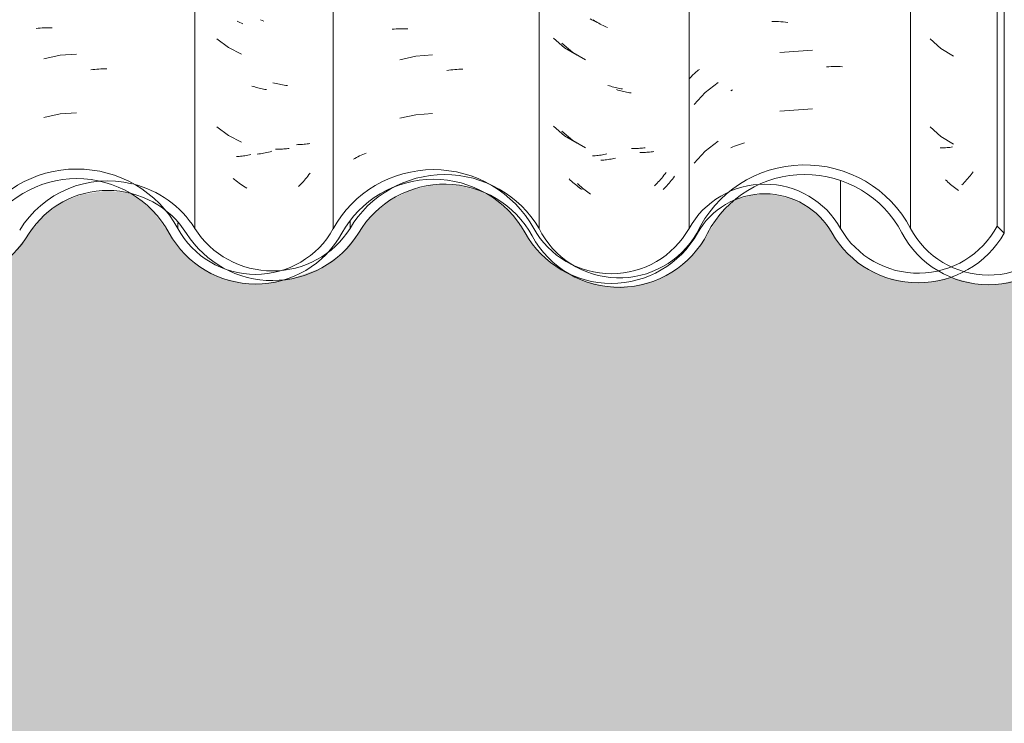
# Model space of a CAD drawing. Header units: metres. Extents: x -27.3 to 21, y -0.3 to 10.3.
# Tile 216 of 255: x 17.689 to 18.195, y 2.62 to 2.982. Entities that reach past the tile are written whole.
import ezdxf

# ---------------------------------------------------------------- set-up
doc = ezdxf.new("R2010")
doc.units = ezdxf.units.M
for name, color, linetype, lineweight in [('A-DETL-GENF', 7, 'Continuous', 5), ('A-GLAZ-CWMG', 7, 'Continuous', 5), ('A-WALL', 7, 'Continuous', 5), ('I-WALL', 7, 'Continuous', 5)]:
    doc.layers.add(name, color=color, linetype=linetype, lineweight=lineweight)

# ---------------------------------------------------------------- blocks, each defined once
blk = doc.blocks.new('FP_325-FACHADA 03')
at = {"layer": 'A-GLAZ-CWMG', "color": 9, "true_color": 0xc0c0c0}
for p, q in [((23.3649, 2.97186), (23.37044, 2.96686)), ((23.37044, 2.96686), (23.37683, 2.96296)), ((23.3649, 2.92665), (23.37044, 2.92165)), ((23.37044, 2.92165), (23.37683, 2.91775)), ((23.3734, 2.89883), (23.37277, 2.89944)), ((23.37404, 2.89823), (23.3734, 2.89883)), ((23.37469, 2.89763), (23.37404, 2.89823)), ((23.37534, 2.89706), (23.37469, 2.89763)), ((23.37601, 2.89649), (23.37534, 2.89706)), ((23.37667, 2.89593), (23.37601, 2.89649)), ((23.37735, 2.89539), (23.37667, 2.89593)), ((23.37803, 2.89486), (23.37735, 2.89539)), ((23.37872, 2.89434), (23.37803, 2.89486)), ((23.37941, 2.89384), (23.37872, 2.89434))]:
    blk.add_line(p, q, dxfattribs=at)
blk = doc.blocks.new('FP_326-FACHADA 03')
at = {"layer": 'A-GLAZ-CWMG', "color": 9, "true_color": 0xc0c0c0}
for p, q in [((23.28347, 2.98074), (23.28463, 2.98075)), ((23.28463, 2.98075), (23.2858, 2.98074)), ((23.2858, 2.98074), (23.28698, 2.9807)), ((23.28698, 2.9807), (23.28816, 2.98064)), ((23.28816, 2.98064), (23.28935, 2.98056)), ((23.28935, 2.98056), (23.29054, 2.98046)), ((23.29054, 2.98046), (23.29174, 2.98033)), ((23.30435, 2.96603), (23.28752, 2.96479)), ((23.31165, 2.95745), (23.31284, 2.95753)), ((23.31284, 2.95753), (23.31402, 2.95759)), ((23.31402, 2.95759), (23.3152, 2.95762)), ((23.3152, 2.95762), (23.31637, 2.95763)), ((23.31637, 2.95763), (23.31753, 2.95762)), ((23.31753, 2.95762), (23.31869, 2.95759)), ((23.31869, 2.95759), (23.31984, 2.95753)), ((23.30435, 2.93588), (23.28752, 2.93465)), ((23.26239, 2.91589), (23.26335, 2.91631)), ((23.26335, 2.91631), (23.26432, 2.91671)), ((23.26432, 2.91671), (23.26531, 2.91709)), ((23.26531, 2.91709), (23.26631, 2.91745)), ((23.26631, 2.91745), (23.26733, 2.9178)), ((23.26733, 2.9178), (23.26835, 2.91812)), ((23.26835, 2.91812), (23.26939, 2.91843))]:
    blk.add_line(p, q, dxfattribs=at)
blk = doc.blocks.new('FP_327-FACHADA 03')
at = {"layer": 'A-GLAZ-CWMG', "color": 9, "true_color": 0xc0c0c0}
for p, q in [((23.19233, 2.98115), (23.19162, 2.9816)), ((23.19305, 2.98071), (23.19233, 2.98115)), ((23.19377, 2.98028), (23.19305, 2.98071)), ((23.1945, 2.97987), (23.19377, 2.98028)), ((23.19523, 2.97947), (23.1945, 2.97987)), ((23.19596, 2.97909), (23.19523, 2.97947)), ((23.1967, 2.97872), (23.19596, 2.97909)), ((23.19744, 2.97836), (23.1967, 2.97872)), ((23.19818, 2.97801), (23.19744, 2.97836)), ((23.19892, 2.97768), (23.19818, 2.97801)), ((23.17546, 2.96968), (23.18117, 2.96485)), ((23.18117, 2.96485), (23.18767, 2.96112)), ((23.20434, 2.94554), (23.20359, 2.94577)), ((23.2051, 2.94532), (23.20434, 2.94554)), ((23.20585, 2.94511), (23.2051, 2.94532)), ((23.2066, 2.94492), (23.20585, 2.94511)), ((23.20735, 2.94474), (23.2066, 2.94492)), ((23.2081, 2.94457), (23.20735, 2.94474)), ((23.20885, 2.94442), (23.2081, 2.94457)), ((23.2096, 2.94428), (23.20885, 2.94442)), ((23.21035, 2.94415), (23.2096, 2.94428)), ((23.21109, 2.94404), (23.21035, 2.94415)), ((23.17546, 2.92447), (23.18117, 2.91963)), ((23.18117, 2.91963), (23.18767, 2.9159)), ((23.20305, 2.91054), (23.2023, 2.91037)), ((23.21641, 2.91348), (23.21569, 2.9135)), ((23.21713, 2.91348), (23.21641, 2.91348)), ((23.21785, 2.91349), (23.21713, 2.91348)), ((23.21856, 2.91351), (23.21785, 2.91349)), ((23.21927, 2.91355), (23.21856, 2.91351)), ((23.21998, 2.9136), (23.21927, 2.91355)), ((23.22067, 2.91366), (23.21998, 2.9136)), ((23.22137, 2.91373), (23.22067, 2.91366)), ((23.22206, 2.91382), (23.22137, 2.91373)), ((23.22274, 2.91392), (23.22206, 2.91382)), ((23.19634, 2.90947), (23.19561, 2.90942)), ((23.19708, 2.90953), (23.19634, 2.90947)), ((23.19782, 2.90961), (23.19708, 2.90953)), ((23.19856, 2.9097), (23.19782, 2.90961)), ((23.19931, 2.90981), (23.19856, 2.9097)), ((23.20005, 2.90993), (23.19931, 2.90981)), ((23.2008, 2.91006), (23.20005, 2.90993)), ((23.20155, 2.91021), (23.2008, 2.91006)), ((23.2023, 2.91037), (23.20155, 2.91021)), ((23.23292, 2.90047), (23.23237, 2.89976)), ((23.23347, 2.9012), (23.23292, 2.90047)), ((23.18419, 2.89689), (23.18354, 2.89749)), ((23.18484, 2.8963), (23.18419, 2.89689)), ((23.1855, 2.89573), (23.18484, 2.8963)), ((23.18617, 2.89517), (23.1855, 2.89573)), ((23.22883, 2.89569), (23.22822, 2.89505)), ((23.22944, 2.89634), (23.22883, 2.89569)), ((23.23004, 2.897), (23.22944, 2.89634)), ((23.23064, 2.89767), (23.23004, 2.897)), ((23.23122, 2.89836), (23.23064, 2.89767)), ((23.2318, 2.89905), (23.23122, 2.89836)), ((23.23237, 2.89976), (23.2318, 2.89905)), ((23.18684, 2.89462), (23.18617, 2.89517)), ((23.18752, 2.89408), (23.18684, 2.89462)), ((23.1882, 2.89356), (23.18752, 2.89408)), ((23.18889, 2.89304), (23.1882, 2.89356)), ((23.18959, 2.89254), (23.18889, 2.89304)), ((23.19029, 2.89206), (23.18959, 2.89254)), ((23.22822, 2.89505), (23.22759, 2.89442))]:
    blk.add_line(p, q, dxfattribs=at)
blk = doc.blocks.new('FP_329-FACHADA 03')
at = {"layer": 'A-GLAZ-CWMG', "color": 9, "true_color": 0xc0c0c0}
for p, q in [((23.02143, 2.98136), (23.0206, 2.98171)), ((23.02226, 2.98102), (23.02143, 2.98136)), ((22.99814, 2.97189), (23.00413, 2.96736)), ((23.00413, 2.96736), (23.01083, 2.96396)), ((23.0278, 2.94907), (23.02696, 2.9493)), ((23.02864, 2.94886), (23.0278, 2.94907)), ((23.02947, 2.94867), (23.02864, 2.94886)), ((23.03031, 2.94849), (23.02947, 2.94867)), ((23.03114, 2.94833), (23.03031, 2.94849)), ((23.03198, 2.94818), (23.03114, 2.94833)), ((23.03281, 2.94805), (23.03198, 2.94818)), ((23.03364, 2.94794), (23.03281, 2.94805)), ((23.03446, 2.94784), (23.03364, 2.94794)), ((22.99814, 2.92667), (23.00413, 2.92215)), ((23.00413, 2.92215), (23.01083, 2.91874)), ((23.03984, 2.91746), (23.03904, 2.91745)), ((23.04063, 2.91749), (23.03984, 2.91746)), ((23.04142, 2.91753), (23.04063, 2.91749)), ((23.0422, 2.91758), (23.04142, 2.91753)), ((23.04298, 2.91765), (23.0422, 2.91758)), ((23.04375, 2.91774), (23.04298, 2.91765)), ((23.04452, 2.91784), (23.04375, 2.91774)), ((23.04528, 2.91795), (23.04452, 2.91784)), ((23.04603, 2.91808), (23.04528, 2.91795)), ((23.01974, 2.91271), (23.01891, 2.91262)), ((23.02057, 2.91282), (23.01974, 2.91271)), ((23.0214, 2.91295), (23.02057, 2.91282)), ((23.02223, 2.91309), (23.0214, 2.91295)), ((23.02307, 2.91325), (23.02223, 2.91309)), ((23.0239, 2.91342), (23.02307, 2.91325)), ((23.02474, 2.91362), (23.0239, 2.91342)), ((23.02558, 2.91382), (23.02474, 2.91362)), ((23.02641, 2.91405), (23.02558, 2.91382)), ((23.00733, 2.8995), (23.00659, 2.90013)), ((23.00808, 2.89889), (23.00733, 2.8995)), ((23.00883, 2.89829), (23.00808, 2.89889)), ((23.0096, 2.89771), (23.00883, 2.89829)), ((23.01037, 2.89714), (23.0096, 2.89771)), ((23.01114, 2.89659), (23.01037, 2.89714)), ((23.01193, 2.89605), (23.01114, 2.89659)), ((23.01271, 2.89553), (23.01193, 2.89605)), ((23.01351, 2.89502), (23.01271, 2.89553))]:
    blk.add_line(p, q, dxfattribs=at)
blk = doc.blocks.new('Rectangular Mullion - Telha Fibrocimento - Ondulada-V318-FACHADA 03')
at = {"layer": 'A-GLAZ-CWMG'}
for p, q in [((22.98684, 3.31091), (22.98684, 2.87441)), ((23.16379, 3.31091), (23.16379, 2.87441)), ((23.35477, 3.31091), (23.35477, 2.87441)), ((23.06669, 2.87792), (23.06669, 2.87441))]:
    blk.add_line(p, q, dxfattribs=at)
for centre, major_axis, start_param, end_param in [((23.30045, 2.84657), (0.06118, 0), 0.478163, 2.708177), ((22.94211, 2.84657), (0.05286, 0), 1.33346, 2.599777), ((23.11524, 2.84657), (0.05612, 0), 0.525465, 2.616128), ((23.30045, 2.84657), (0.05618, 0), 0.479897, 2.667558), ((22.94211, 2.84657), (0.05286, 0), 0.561652, 1.325949), ((23.11524, 2.84657), (0.05114, 0), 0.49447, 2.616374), ((22.94211, 2.84657), (0.04788, 0), 0.560893, 2.57643), ((22.85742, 2.89728), (-0.05114, 0), 1.570796, 2.616447), ((23.02677, 2.89908), (0.05205, 0), 3.701092, 5.7276), ((23.02677, 2.89908), (0.04708, 0), 3.700093, 5.724685), ((23.20501, 2.89435), (0.0508, 0), 3.634676, 5.820528), ((23.20501, 2.89435), (0.04589, 0), 3.596619, 5.767598), ((23.3949, 2.89522), (0.05032, 0), 3.622189, 5.79602), ((23.3949, 2.89522), (0.04532, 0), 3.624607, 5.790408)]:
    blk.add_ellipse(centre, major_axis=major_axis, ratio=0.988936, start_param=start_param, end_param=end_param, dxfattribs=at)
for name in ['FP_326-FACHADA 03', 'FP_329-FACHADA 03', 'FP_327-FACHADA 03', 'FP_325-FACHADA 03']:
    blk.add_blockref(name, (0, 0), dxfattribs=at)
blk = doc.blocks.new('FP_332-FACHADA 03')
at = {"layer": 'A-GLAZ-CWMG', "color": 9, "true_color": 0xc0c0c0}
for p, q in [((23.3823, 3.22946), (23.38168, 3.22883)), ((23.38291, 3.23011), (23.3823, 3.22946)), ((23.38352, 3.23077), (23.38291, 3.23011)), ((23.38411, 3.23144), (23.38352, 3.23077)), ((23.3847, 3.23212), (23.38411, 3.23144)), ((23.38528, 3.23281), (23.3847, 3.23212)), ((23.37977, 3.22699), (23.37912, 3.2264)), ((23.38041, 3.22759), (23.37977, 3.22699)), ((23.38105, 3.2282), (23.38041, 3.22759)), ((23.38168, 3.22883), (23.38105, 3.2282)), ((23.3856, 3.09991), (23.38502, 3.09965)), ((23.38616, 3.10019), (23.3856, 3.09991)), ((23.38672, 3.10048), (23.38616, 3.10019)), ((23.38726, 3.10077), (23.38672, 3.10048)), ((23.3878, 3.10108), (23.38726, 3.10077)), ((23.38833, 3.10139), (23.3878, 3.10108)), ((23.38885, 3.10172), (23.38833, 3.10139)), ((23.38935, 3.10205), (23.38885, 3.10172)), ((23.38985, 3.10239), (23.38935, 3.10205)), ((23.39034, 3.10275), (23.38985, 3.10239)), ((23.39356, 3.07542), (23.39313, 3.07499)), ((23.39397, 3.07586), (23.39356, 3.07542)), ((23.39437, 3.0763), (23.39397, 3.07586)), ((23.39476, 3.07676), (23.39437, 3.0763)), ((23.39513, 3.07722), (23.39476, 3.07676)), ((23.37115, 3.06973), (23.37043, 3.0693)), ((23.37186, 3.07018), (23.37115, 3.06973)), ((23.38934, 3.02733), (23.38884, 3.02657)), ((23.38559, 3.02218), (23.38501, 3.02149)), ((23.38615, 3.02289), (23.38559, 3.02218)), ((23.38671, 3.02361), (23.38615, 3.02289)), ((23.38725, 3.02433), (23.38671, 3.02361)), ((23.38779, 3.02507), (23.38725, 3.02433)), ((23.38832, 3.02581), (23.38779, 3.02507)), ((23.38884, 3.02657), (23.38832, 3.02581)), ((23.38443, 3.0208), (23.38384, 3.02013)), ((23.38501, 3.02149), (23.38443, 3.0208)), ((23.37824, 3.00704), (23.37758, 3.00691)), ((23.3789, 3.00718), (23.37824, 3.00704)), ((23.37956, 3.00734), (23.3789, 3.00718)), ((23.3802, 3.00751), (23.37956, 3.00734)), ((23.38084, 3.00768), (23.3802, 3.00751)), ((23.38147, 3.00787), (23.38084, 3.00768)), ((23.38209, 3.00808), (23.38147, 3.00787)), ((23.38271, 3.00829), (23.38209, 3.00808)), ((23.38332, 3.00851), (23.38271, 3.00829)), ((23.38391, 3.00875), (23.38332, 3.00851)), ((23.3707, 2.91584), (23.36997, 2.91585)), ((23.37141, 2.91585), (23.3707, 2.91584)), ((23.37213, 2.91587), (23.37141, 2.91585)), ((23.37284, 2.91591), (23.37213, 2.91587)), ((23.37354, 2.91595), (23.37284, 2.91591)), ((23.37424, 2.91601), (23.37354, 2.91595)), ((23.37493, 2.91608), (23.37424, 2.91601)), ((23.37562, 2.91617), (23.37493, 2.91608)), ((23.37631, 2.91626), (23.37562, 2.91617)), ((23.38481, 2.90068), (23.38422, 2.89999)), ((23.38538, 2.90137), (23.38481, 2.90068)), ((23.38595, 2.90207), (23.38538, 2.90137)), ((23.38651, 2.90278), (23.38595, 2.90207)), ((23.38706, 2.90351), (23.38651, 2.90278)), ((23.38179, 2.89737), (23.38117, 2.89675)), ((23.38241, 2.89801), (23.38179, 2.89737)), ((23.38302, 2.89866), (23.38241, 2.89801)), ((23.38363, 2.89932), (23.38302, 2.89866)), ((23.38422, 2.89999), (23.38363, 2.89932))]:
    blk.add_line(p, q, dxfattribs=at)
blk = doc.blocks.new('FP_333-FACHADA 03')
at = {"layer": 'A-GLAZ-CWMG', "color": 9, "true_color": 0xc0c0c0}
for p, q in [((23.24567, 2.9557), (23.24623, 2.95612)), ((23.24121, 2.95152), (23.24165, 2.95202)), ((23.24165, 2.95202), (23.24211, 2.95251)), ((23.24211, 2.95251), (23.24258, 2.95299)), ((23.24258, 2.95299), (23.24306, 2.95347)), ((23.24306, 2.95347), (23.24356, 2.95394)), ((23.24356, 2.95394), (23.24407, 2.95439)), ((23.24407, 2.95439), (23.24459, 2.95484)), ((23.24459, 2.95484), (23.24513, 2.95528)), ((23.24513, 2.95528), (23.24567, 2.9557)), ((23.25589, 2.9494), (23.24917, 2.94429)), ((23.24917, 2.94429), (23.24353, 2.93803)), ((23.26244, 2.94508), (23.26323, 2.94562)), ((23.25589, 2.91926), (23.24917, 2.91415)), ((23.24917, 2.91415), (23.24353, 2.90788))]:
    blk.add_line(p, q, dxfattribs=at)
blk = doc.blocks.new('FP_334-FACHADA 03')
at = {"layer": 'A-GLAZ-CWMG', "color": 9, "true_color": 0xc0c0c0}
for p, q in [((23.19086, 2.9817), (23.19014, 2.98211)), ((23.19159, 2.98131), (23.19086, 2.9817)), ((23.19233, 2.98093), (23.19159, 2.98131)), ((23.19306, 2.98056), (23.19233, 2.98093)), ((23.1938, 2.98021), (23.19306, 2.98056)), ((23.19454, 2.97987), (23.1938, 2.98021)), ((23.17126, 2.97214), (23.17689, 2.96723)), ((23.17689, 2.96723), (23.18334, 2.96342)), ((23.19996, 2.94768), (23.19921, 2.94792)), ((23.20071, 2.94745), (23.19996, 2.94768)), ((23.20146, 2.94724), (23.20071, 2.94745)), ((23.20221, 2.94704), (23.20146, 2.94724)), ((23.20297, 2.94685), (23.20221, 2.94704)), ((23.20372, 2.94668), (23.20297, 2.94685)), ((23.20447, 2.94652), (23.20372, 2.94668)), ((23.20521, 2.94637), (23.20447, 2.94652)), ((23.20596, 2.94624), (23.20521, 2.94637)), ((23.20671, 2.94612), (23.20596, 2.94624)), ((23.17126, 2.92692), (23.17689, 2.92202)), ((23.17689, 2.92202), (23.18334, 2.91821)), ((23.21203, 2.91552), (23.2113, 2.91554)), ((23.21275, 2.91552), (23.21203, 2.91552)), ((23.21347, 2.91552), (23.21275, 2.91552)), ((23.21418, 2.91554), (23.21347, 2.91552)), ((23.21489, 2.91557), (23.21418, 2.91554)), ((23.2156, 2.91561), (23.21489, 2.91557)), ((23.2163, 2.91567), (23.2156, 2.91561)), ((23.21699, 2.91574), (23.2163, 2.91567)), ((23.21768, 2.91582), (23.21699, 2.91574)), ((23.21837, 2.91591), (23.21768, 2.91582)), ((23.19197, 2.91168), (23.19124, 2.91164)), ((23.19271, 2.91174), (23.19197, 2.91168)), ((23.19344, 2.91181), (23.19271, 2.91174)), ((23.19418, 2.9119), (23.19344, 2.91181)), ((23.19493, 2.912), (23.19418, 2.9119)), ((23.19567, 2.91211), (23.19493, 2.912)), ((23.19642, 2.91223), (23.19567, 2.91211)), ((23.19717, 2.91237), (23.19642, 2.91223)), ((23.19791, 2.91253), (23.19717, 2.91237)), ((23.19866, 2.91269), (23.19791, 2.91253)), ((23.22745, 2.90099), (23.22687, 2.9003)), ((23.22802, 2.9017), (23.22745, 2.90099)), ((23.22858, 2.90241), (23.22802, 2.9017)), ((23.22913, 2.90313), (23.22858, 2.90241)), ((23.17988, 2.89924), (23.17924, 2.89984)), ((23.18053, 2.89865), (23.17988, 2.89924)), ((23.18118, 2.89806), (23.18053, 2.89865)), ((23.18184, 2.89749), (23.18118, 2.89806)), ((23.18251, 2.89694), (23.18184, 2.89749)), ((23.18319, 2.89639), (23.18251, 2.89694)), ((23.18387, 2.89586), (23.18319, 2.89639)), ((23.18455, 2.89534), (23.18387, 2.89586)), ((23.18524, 2.89483), (23.18455, 2.89534)), ((23.22386, 2.89701), (23.22323, 2.89638)), ((23.22448, 2.89765), (23.22386, 2.89701)), ((23.22509, 2.89829), (23.22448, 2.89765)), ((23.22569, 2.89895), (23.22509, 2.89829)), ((23.22629, 2.89962), (23.22569, 2.89895)), ((23.22687, 2.9003), (23.22629, 2.89962)), ((23.18594, 2.89434), (23.18524, 2.89483))]:
    blk.add_line(p, q, dxfattribs=at)
blk = doc.blocks.new('FP_335-FACHADA 03')
at = {"layer": 'A-GLAZ-CWMG', "color": 9, "true_color": 0xc0c0c0}
for p, q in [((23.08833, 2.97675), (23.08932, 2.97684)), ((23.08932, 2.97684), (23.09032, 2.97692)), ((23.09032, 2.97692), (23.09133, 2.97698)), ((23.09133, 2.97698), (23.09234, 2.97703)), ((23.09234, 2.97703), (23.09335, 2.97705)), ((23.09335, 2.97705), (23.09437, 2.97706)), ((23.09437, 2.97706), (23.0954, 2.97705)), ((23.0954, 2.97705), (23.09643, 2.97702)), ((23.10053, 2.96301), (23.09229, 2.96115)), ((23.10896, 2.96369), (23.10053, 2.96301)), ((23.11946, 2.956), (23.1205, 2.95608)), ((23.1205, 2.95608), (23.12154, 2.95615)), ((23.12154, 2.95615), (23.12257, 2.9562)), ((23.12257, 2.9562), (23.1236, 2.95623)), ((23.1236, 2.95623), (23.12463, 2.95624)), ((23.11632, 2.95563), (23.11737, 2.95577)), ((23.11737, 2.95577), (23.11841, 2.95589)), ((23.11841, 2.95589), (23.11946, 2.956)), ((23.10053, 2.93286), (23.09229, 2.931)), ((23.10896, 2.93355), (23.10053, 2.93286)), ((23.06915, 2.9104), (23.06993, 2.91084)), ((23.06993, 2.91084), (23.07073, 2.91126)), ((23.07073, 2.91126), (23.07153, 2.91167)), ((23.07153, 2.91167), (23.07235, 2.91207)), ((23.07235, 2.91207), (23.07318, 2.91245)), ((23.07318, 2.91245), (23.07402, 2.91281)), ((23.07402, 2.91281), (23.07487, 2.91317)), ((23.06839, 2.90995), (23.06915, 2.9104))]:
    blk.add_line(p, q, dxfattribs=at)
blk = doc.blocks.new('FP_336-FACHADA 03')
at = {"layer": 'A-GLAZ-CWMG', "color": 9, "true_color": 0xc0c0c0}
for p, q in [((23.0093, 2.98063), (23.00856, 2.98101)), ((23.01003, 2.98026), (23.0093, 2.98063)), ((23.01077, 2.9799), (23.01003, 2.98026)), ((23.01151, 2.97956), (23.01077, 2.9799)), ((23.01692, 2.94735), (23.01617, 2.94759)), ((23.01767, 2.94712), (23.01692, 2.94735)), ((23.01843, 2.9469), (23.01767, 2.94712)), ((23.01918, 2.9467), (23.01843, 2.9469)), ((23.01993, 2.94651), (23.01918, 2.9467)), ((23.02068, 2.94634), (23.01993, 2.94651)), ((23.02143, 2.94618), (23.02068, 2.94634)), ((23.02218, 2.94603), (23.02143, 2.94618)), ((23.02292, 2.9459), (23.02218, 2.94603)), ((23.02367, 2.94578), (23.02292, 2.9459)), ((23.03533, 2.91555), (23.03464, 2.91546)), ((23.00894, 2.91138), (23.00821, 2.91134)), ((23.00968, 2.91144), (23.00894, 2.91138)), ((23.01041, 2.91151), (23.00968, 2.91144)), ((23.01115, 2.91159), (23.01041, 2.91151)), ((23.01189, 2.91169), (23.01115, 2.91159)), ((23.01264, 2.91179), (23.01189, 2.91169)), ((23.01338, 2.91192), (23.01264, 2.91179)), ((23.01413, 2.91205), (23.01338, 2.91192)), ((23.01488, 2.9122), (23.01413, 2.91205)), ((23.01563, 2.91237), (23.01488, 2.9122)), ((23.02899, 2.91517), (23.02827, 2.91519)), ((23.02971, 2.91516), (23.02899, 2.91517)), ((23.03043, 2.91516), (23.02971, 2.91516)), ((23.03115, 2.91518), (23.03043, 2.91516)), ((23.03185, 2.91521), (23.03115, 2.91518)), ((23.03256, 2.91525), (23.03185, 2.91521)), ((23.03326, 2.91531), (23.03256, 2.91525)), ((23.03395, 2.91538), (23.03326, 2.91531)), ((23.03464, 2.91546), (23.03395, 2.91538)), ((23.04441, 2.90062), (23.04383, 2.89993)), ((23.04498, 2.90132), (23.04441, 2.90062)), ((23.04554, 2.90204), (23.04498, 2.90132)), ((23.04609, 2.90276), (23.04554, 2.90204)), ((23.04082, 2.89664), (23.04019, 2.89602)), ((23.04144, 2.89728), (23.04082, 2.89664)), ((23.04205, 2.89792), (23.04144, 2.89728)), ((23.04265, 2.89858), (23.04205, 2.89792)), ((23.04325, 2.89925), (23.04265, 2.89858)), ((23.04383, 2.89993), (23.04325, 2.89925))]:
    blk.add_line(p, q, dxfattribs=at)
blk = doc.blocks.new('FP_337-FACHADA 03')
at = {"layer": 'A-GLAZ-CWMG', "color": 9, "true_color": 0xc0c0c0}
for p, q in [((22.90534, 2.97724), (22.90633, 2.97733)), ((22.90633, 2.97733), (22.90734, 2.9774)), ((22.90734, 2.9774), (22.90834, 2.97745)), ((22.90834, 2.97745), (22.90935, 2.97748)), ((22.90935, 2.97748), (22.91037, 2.9775)), ((22.91037, 2.9775), (22.91139, 2.9775)), ((22.91139, 2.9775), (22.91242, 2.97748)), ((22.91242, 2.97748), (22.91345, 2.97745)), ((22.91757, 2.9634), (22.90931, 2.9616)), ((22.926, 2.96402), (22.91757, 2.9634)), ((22.93335, 2.95591), (22.9344, 2.95605)), ((22.9344, 2.95605), (22.93545, 2.95616)), ((22.93545, 2.95616), (22.93649, 2.95626)), ((22.93649, 2.95626), (22.93753, 2.95634)), ((22.93753, 2.95634), (22.93857, 2.9564)), ((22.93857, 2.9564), (22.9396, 2.95644)), ((22.9396, 2.95644), (22.94063, 2.95647)), ((22.94063, 2.95647), (22.94165, 2.95647)), ((22.91757, 2.93325), (22.90931, 2.93146)), ((22.926, 2.93387), (22.91757, 2.93325))]:
    blk.add_line(p, q, dxfattribs=at)
blk = doc.blocks.new('Rectangular Mullion - Telha Fibrocimento - Ondulada-V331-FACHADA 03')
at = {"layer": 'A-GLAZ-CWMG', "true_color": 0xc0c0c0}
h = blk.add_hatch(dxfattribs=at)
h.set_pattern_fill('FP_33', color=9, style=0, pattern_type=2)
h.set_pattern_definition([(315.081, (28.749, -2.672), (0.286173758, -0.27029739), [0.01667, -0.28643, 0.01667, -1.903]), (315.081, (28.749, -2.672), (0.286173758, -0.27029739), [-0.31978, -0.28643, 0.01667, -0.58954, -1.01]), (315.081, (28.749, -2.672), (0.286173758, -0.27029739), [-1.212, 0.01667, -0.28643, 0.01667, -0.69057]), (315.081, (28.749, -2.672), (0.286173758, -0.27029739), [-1.532, -0.1854, 0.01667, -0.4885]), (126.286, (28.857, -2.771), (-0.205045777, 0.24913451), [0.00997, -0.17136, 0.00997, -1.138]), (126.286, (28.857, -2.771), (-0.205045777, 0.24913451), [-0.19131, -0.17136, 0.00997, -0.35269, -0.60444]), (126.286, (28.857, -2.771), (-0.205045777, 0.24913451), [-0.72533, 0.00997, -0.17136, 0.00997, -0.41314]), (126.286, (28.857, -2.771), (-0.205045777, 0.24913451), [-0.91664, -0.11092, 0.00997, -0.29225]), (147.695, (28.892, -2.777), (-0.08113297, 0.021153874), [0.00698, -0.11998, 0.00698, -0.79715]), (147.695, (28.892, -2.777), (-0.08113297, 0.021153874), [-0.13395, -0.11998, 0.00698, -0.24695, -0.42323]), (147.695, (28.892, -2.777), (-0.08113297, 0.021153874), [-0.50787, 0.00698, -0.11998, 0.00698, -0.28928]), (147.695, (28.892, -2.777), (-0.08113297, 0.021153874), [-0.64182, -0.07766, 0.00698, -0.20463])])
h.paths.add_polyline_path([(23.40296, 2.87193), (23.40296, 3.30843), (23.39929, 3.31209), (23.39929, 2.87559), (23.40068, 2.8742)])
h = blk.add_hatch(dxfattribs=at)
h.set_pattern_fill('FP_29', color=9, style=0, pattern_type=2)
h.set_pattern_definition([(0, (32.697, 1.413), (0.4064, 0.10048), [0.01676, -0.28804, 0.01676, -0.28804, -1.626]), (0, (32.697, 1.413), (0.4064, 0.10048), [-0.6096, 0.01676, -0.59284, 0.01676, -0.28804, -0.7112]), (0, (32.697, 1.413), (0.4064, 0.10048), [-1.524, 0.01676, -0.18644, 0.01676, -0.49124]), (120.277, (32.85, 1.463), (-0.2902108, 0.2961346), [0.01663, -0.28565, 0.01663, -1.898]), (120.277, (32.85, 1.463), (-0.2902108, 0.2961346), [-0.3189, -0.28565, 0.01663, -0.58792, -1.008]), (120.277, (32.85, 1.463), (-0.2902108, 0.2961346), [-1.209, 0.01663, -0.28565, 0.01663, -0.68868]), (120.277, (32.85, 1.463), (-0.2902108, 0.2961346), [-1.528, -0.18489, 0.01663, -0.48717]), (239.723, (32.9, 1.664), (-0.1161944, -0.39998585), [0.01663, -0.28565, 0.01663, -1.898]), (239.723, (32.9, 1.664), (-0.1161944, -0.39998585), [-0.3189, -0.28565, 0.01663, -0.58792, -1.008]), (239.723, (32.9, 1.664), (-0.1161944, -0.39998585), [-1.209, 0.01663, -0.28565, 0.01663, -0.68868]), (239.723, (32.9, 1.664), (-0.1161944, -0.39998585), [-1.528, -0.18489, 0.01663, -0.48717])])
h.paths.add_polyline_path([(22.67753, 2.86233), (22.6771, 2.86274), (22.6773, 2.86226)])
h.paths.add_polyline_path([(22.64615, 2.8465), (22.64567, 2.84924), (22.64007, 2.84916), (22.64567, 2.84671)])
h.paths.add_polyline_path([(22.63891, 2.8444), (22.65121, 2.84458), (22.66312, 2.84769), (22.67512, 2.85463), (22.68422, 2.86365), (22.6974, 2.88308), (22.70753, 2.89209), (22.71955, 2.89842), (22.73478, 2.9017), (22.74655, 2.9017), (22.76067, 2.89798), (22.77286, 2.89124), (22.78261, 2.88225), (22.79643, 2.86233), (22.80548, 2.85436), (22.81797, 2.84831), (22.82853, 2.84585), (22.84008, 2.84581), (22.85186, 2.84864), (22.86262, 2.85417), (22.87172, 2.86209), (22.88607, 2.88234), (22.89716, 2.89143), (22.90721, 2.89659), (22.91972, 2.89961), (22.9343, 2.89921), (22.93793, 2.89834), (22.94158, 2.89884), (22.94233, 2.89728), (22.94673, 2.89579), (22.95656, 2.89076), (22.96743, 2.88078), (22.98064, 2.86228), (22.99129, 2.85366), (23.00206, 2.8486), (23.01382, 2.84619), (23.02404, 2.84618), (23.0363, 2.84929), (23.04507, 2.85412), (23.046, 2.85499), (23.04494, 2.85653), (23.04797, 2.85772), (23.04719, 2.85611), (23.05173, 2.85992), (23.05601, 2.86302), (23.06977, 2.88221), (23.07938, 2.89049), (23.09192, 2.89658), (23.10295, 2.90047), (23.11524, 2.90207), (23.11245, 2.8993), (23.11647, 2.89916), (23.13002, 2.89545), (23.13957, 2.89061), (23.14922, 2.88237), (23.16379, 2.86233), (23.17427, 2.85392), (23.18512, 2.84888), (23.1949, 2.84652), (23.1956, 2.84893), (23.19821, 2.84916), (23.19899, 2.84652), (23.20915, 2.84704), (23.21004, 2.84769), (23.20915, 2.84916), (23.22153, 2.85221), (23.22855, 2.85558), (23.22897, 2.85493), (23.22988, 2.85622), (23.23103, 2.85622), (23.23887, 2.8632), (23.24705, 2.87534), (23.25293, 2.88467), (23.26178, 2.89308), (23.25501, 2.88965), (23.24705, 2.88286), (23.23463, 2.86575), (23.22646, 2.85879), (23.21686, 2.85392), (23.20638, 2.85142), (23.1949, 2.85159), (23.18512, 2.85392), (23.17553, 2.85879), (23.16922, 2.86416), (23.16865, 2.86307), (23.16736, 2.86575), (23.1651, 2.86379), (23.15848, 2.87307), (23.16107, 2.87441), (23.1592, 2.877), (23.15473, 2.87917), (23.15471, 2.87838), (23.15334, 2.88031), (23.1543, 2.8838), (23.15271, 2.88587), (23.14243, 2.89467), (23.12822, 2.9014), (23.11524, 2.90421), (23.10074, 2.90377), (23.08723, 2.90003), (23.07561, 2.89375), (23.06606, 2.88553), (23.05147, 2.86531), (23.04326, 2.85836), (23.03236, 2.85323), (23.02341, 2.85109), (23.02341, 2.84803), (23.01243, 2.84977), (23.00047, 2.85448), (22.99098, 2.85987), (22.98385, 2.86629), (22.96992, 2.88578), (22.95734, 2.8959), (22.94512, 2.90168), (22.9326, 2.90455), (22.91893, 2.9045), (22.90515, 2.90109), (22.89276, 2.89467), (22.88218, 2.88546), (22.86785, 2.86522), (22.85757, 2.85709), (22.84998, 2.85322), (22.8394, 2.85071), (22.82613, 2.85135), (22.82089, 2.85221), (22.81697, 2.85076), (22.81797, 2.85338), (22.80836, 2.8584), (22.80023, 2.86555), (22.78549, 2.88673), (22.77286, 2.89725), (22.75852, 2.90391), (22.74397, 2.90672), (22.73082, 2.90643), (22.71625, 2.90243), (22.70311, 2.89503), (22.69107, 2.88286), (22.67753, 2.86233), (22.66985, 2.85583), (22.66916, 2.85622), (22.66825, 2.85493), (22.66783, 2.85558), (22.65912, 2.85142), (22.64843, 2.84916), (22.64956, 2.84731), (22.64567, 2.8465), (22.63814, 2.84698), (22.6374, 2.84949), (22.63452, 2.84884), (22.63419, 2.84652), (22.62441, 2.84841), (22.62692, 2.84714), (22.6381, 2.84458)])
h.paths.add_polyline_path([(23.20687, 2.8465), (23.20016, 2.84943), (23.2066, 2.84916), (23.20666, 2.84863)])
h.paths.add_polyline_path([(22.29671, 2.84671), (22.30993, 2.84843), (22.32224, 2.85347), (22.33283, 2.86148), (22.34863, 2.8811), (22.35838, 2.88809), (22.37014, 2.89253), (22.3815, 2.89392), (22.39237, 2.89254), (22.3827, 2.89702), (22.38105, 2.89742), (22.38087, 2.89884), (22.36757, 2.89702), (22.35351, 2.89072), (22.34444, 2.88394), (22.32756, 2.86357), (22.3193, 2.85749), (22.30839, 2.85314), (22.29671, 2.8515), (22.29671, 2.84864)])
h.paths.add_polyline_path([(23.35394, 2.84678), (23.36619, 2.84714), (23.37498, 2.84976), (23.36905, 2.85286), (23.36466, 2.85178), (23.35276, 2.85189), (23.34119, 2.85506), (23.33357, 2.8588), (23.32523, 2.86573), (23.31265, 2.88286), (23.30469, 2.88965), (23.29533, 2.8944), (23.28282, 2.89684), (23.27697, 2.89668), (23.26807, 2.89193), (23.26608, 2.88975), (23.27697, 2.89193), (23.28511, 2.89179), (23.29533, 2.88888), (23.30194, 2.88552), (23.30902, 2.87946), (23.3215, 2.86244), (23.33222, 2.85401), (23.34332, 2.84901), (23.35276, 2.84678)])
h.paths.add_polyline_path([(22.4631, 2.84798), (22.46269, 2.85109), (22.47165, 2.85323), (22.46605, 2.85252), (22.45311, 2.85446), (22.44135, 2.85973), (22.43365, 2.86531), (22.41603, 2.88578), (22.4046, 2.89327), (22.39662, 2.8959), (22.39855, 2.89492), (22.41001, 2.88466), (22.41088, 2.88344), (22.41431, 2.88096), (22.43179, 2.8606), (22.44258, 2.85336), (22.45429, 2.84908), (22.46269, 2.84803)])
h.paths.add_polyline_path([(22.54003, 2.90019), (22.54237, 2.89928), (22.53977, 2.89958)])
h.paths.add_polyline_path([(22.47279, 2.84845), (22.4792, 2.84927), (22.4914, 2.85412), (22.50198, 2.86184), (22.51867, 2.88242), (22.52826, 2.88977), (22.53926, 2.89466), (22.54929, 2.89688), (22.56266, 2.89636), (22.57085, 2.89467), (22.56609, 2.8967), (22.55443, 2.89931), (22.55173, 2.8993), (22.55453, 2.90207), (22.54003, 2.90019), (22.52641, 2.89458), (22.51463, 2.88553), (22.49846, 2.86531), (22.48725, 2.85772), (22.48422, 2.85653), (22.48529, 2.85499), (22.48284, 2.85299), (22.47322, 2.84856)])
h.paths.add_polyline_path([(23.37743, 2.85011), (23.38685, 2.85483), (23.39592, 2.86244), (23.40296, 2.87193), (23.39929, 2.87559), (23.3931, 2.86673), (23.3828, 2.8584), (23.37658, 2.85448), (23.37869, 2.85338), (23.37768, 2.85076)])
h.paths.add_polyline_path([(22.47817, 2.85284), (22.47976, 2.85476), (22.47796, 2.8536)])
h.paths.add_polyline_path([(23.03889, 2.85284), (23.03855, 2.85401), (23.03985, 2.85401), (23.03952, 2.8536)])
h.paths.add_polyline_path([(22.6204, 2.85596), (22.61604, 2.85879), (22.60876, 2.86575), (22.60035, 2.8779), (22.59263, 2.88702), (22.58171, 2.895), (22.5818, 2.89459), (22.59359, 2.8838), (22.59263, 2.88031), (22.59401, 2.87917), (22.59415, 2.87945), (22.59849, 2.877), (22.60035, 2.87441), (22.59777, 2.87307), (22.60438, 2.86379), (22.60688, 2.86525), (22.60793, 2.86307), (22.60851, 2.86416), (22.61682, 2.85777), (22.61752, 2.85742)])
h.paths.add_polyline_path([(23.23679, 2.8619), (23.23794, 2.86262), (23.23824, 2.86233), (23.23758, 2.86213)])
h.paths.add_polyline_path([(23.10308, 2.89928), (23.10308, 2.89935), (23.10074, 2.90019), (23.10074, 2.89955)])
h.paths.add_polyline_path([(22.55539, 2.90139), (22.55512, 2.90199), (22.55512, 2.9016)])
at = {"layer": 'A-GLAZ-CWMG'}
for p, q in [((23.05799, 3.31078), (23.05799, 2.87428)), ((23.24092, 3.31091), (23.24092, 2.87441)), ((23.39929, 3.31209), (23.39929, 2.87559)), ((23.40296, 3.30843), (23.40296, 2.87193)), ((23.31879, 2.89891), (23.31879, 2.87441)), ((22.97807, 2.87728), (22.97807, 2.87441)), ((23.40296, 2.87193), (23.39929, 2.87559))]:
    blk.add_line(p, q, dxfattribs=at)
for centre, major_axis, start_param, end_param in [((22.9262, 2.84657), (0.05902, 0), 0.497168, 2.651943), ((23.10957, 2.84657), (0.05869, 0), 0.500225, 2.643944), ((22.9262, 2.84657), (0.05402, 0), 0.495792, 2.647005), ((23.10957, 2.84657), (0.05369, 0), 0.502013, 2.643685), ((23.27985, 2.85318), (0.04446, 0), 0.503915, 2.637678), ((23.27985, 2.85318), (0.03946, 0), 0.501216, 2.640377), ((23.35871, 2.89674), (0.04586, 0), 3.656214, 5.798286), ((23.01807, 2.89569), (0.05042, 0), 3.63698, 5.786507), ((23.01807, 2.89569), (0.04542, 0), 3.635147, 5.786308), ((23.20099, 2.8962), (0.0506, 0), 3.643606, 5.776805), ((23.20099, 2.8962), (0.0456, 0), 3.645908, 5.77887), ((23.35871, 2.89674), (0.05086, 0), 3.657256, 5.767522)]:
    blk.add_ellipse(centre, major_axis=major_axis, ratio=0.988936, start_param=start_param, end_param=end_param, dxfattribs=at)
for name in ['FP_337-FACHADA 03', 'FP_335-FACHADA 03', 'FP_334-FACHADA 03', 'FP_333-FACHADA 03', 'FP_336-FACHADA 03', 'FP_332-FACHADA 03']:
    blk.add_blockref(name, (0, 0), dxfattribs=at)

msp = doc.modelspace()

# ---------------------------------------------------------------- hatches: boundary and pattern name
at = {"layer": 'A-DETL-GENF', "true_color": 0xdbcc9e}
h = msp.add_hatch(color=9, dxfattribs=at)
h.paths.add_polyline_path([(13.20222, 2.62), (20.04722, 2.62), (20.04722, 2.68), (13.20222, 2.68), (13.20222, 2.65)])
h.paths.add_polyline_path([(18.99945, 4.62375), (19.94672, 4.62375), (19.94672, 4.71375), (17.16232, 4.71375), (17.16222, 4.80375), (17.00732, 4.80375), (17.00732, 4.62375), (18.50641, 4.62375)])
at = {"layer": 'A-WALL', "true_color": 0xdbcc9e}
msp.add_hatch(color=9, dxfattribs=at).paths.add_polyline_path([(15.96722, 2.68), (19.89222, 2.68), (19.89222, 2.89921), (19.87728, 2.89921), (19.87728, 2.87193), (19.87025, 2.86244), (19.8593, 2.8539), (19.8497, 2.84931), (19.83898, 2.84678), (19.82708, 2.84678), (19.81551, 2.84951), (19.8049, 2.85483), (19.79576, 2.86252), (19.78335, 2.87946), (19.77497, 2.88618), (19.76795, 2.88975), (19.75885, 2.89193), (19.74892, 2.89179), (19.73869, 2.88888), (19.73208, 2.88552), (19.725, 2.87946), (19.71257, 2.86233), (19.70208, 2.85392), (19.69119, 2.84886), (19.68071, 2.8465), (19.66922, 2.84652), (19.6576, 2.84933), (19.64696, 2.85475), (19.63792, 2.8625), (19.62354, 2.88237), (19.61389, 2.89061), (19.60255, 2.89636), (19.59015, 2.89921), (19.57712, 2.89921), (19.56427, 2.8959), (19.55371, 2.89049), (19.54409, 2.88221), (19.52977, 2.86224), (19.51908, 2.8536), (19.50826, 2.84856), (19.49773, 2.84618), (19.48635, 2.84619), (19.47468, 2.84901), (19.46402, 2.85448), (19.45497, 2.86228), (19.4406, 2.88239), (19.43086, 2.89077), (19.41945, 2.89661), (19.40693, 2.89921), (19.39239, 2.89921), (19.37957, 2.89558), (19.36923, 2.88997), (19.36039, 2.88234), (19.34604, 2.86209), (19.33509, 2.85322), (19.3243, 2.84819), (19.31373, 2.84581), (19.30228, 2.84585), (19.28898, 2.84931), (19.27827, 2.84678), (19.26637, 2.84678), (19.2548, 2.84951), (19.24418, 2.85483), (19.23511, 2.86244), (19.22263, 2.87946), (19.21555, 2.88552), (19.20723, 2.88975), (19.19814, 2.89193), (19.1882, 2.89179), (19.1786, 2.8892), (19.17137, 2.88257), (19.15729, 2.86178), (19.14823, 2.85353), (19.13744, 2.84769), (19.12554, 2.84458), (19.11172, 2.84474), (19.10108, 2.84722), (19.08625, 2.85475), (19.0772, 2.8625), (19.06108, 2.88387), (19.05318, 2.89061), (19.04669, 2.8939), (19.03564, 2.8967), (19.02279, 2.8967), (19.01188, 2.89428), (18.99945, 2.88771), (18.99181, 2.88145), (18.97631, 2.86184), (18.96544, 2.85401), (18.95126, 2.84899), (18.94252, 2.84735), (18.93702, 2.84618), (18.92564, 2.84619), (18.91397, 2.84901), (18.90331, 2.85448), (18.89425, 2.86228), (18.87892, 2.88322), (18.87017, 2.89076), (18.86669, 2.89254), (18.85519, 2.89385), (18.84189, 2.89168), (18.83269, 2.88809), (18.82295, 2.8811), (18.80637, 2.86089), (18.79575, 2.85314), (18.78271, 2.84823), (18.77103, 2.84671), (18.77103, 2.8515), (18.76359, 2.84819), (18.75293, 2.84581), (18.74157, 2.84585), (18.72827, 2.84931), (18.71755, 2.84678), (18.70566, 2.84678), (18.69408, 2.84951), (18.68347, 2.85483), (18.67439, 2.86244), (18.66192, 2.87946), (18.65484, 2.88552), (18.64652, 2.88975), (18.63742, 2.89193), (18.62749, 2.89179), (18.61789, 2.8892), (18.61065, 2.88257), (18.59658, 2.86178), (18.58752, 2.85353), (18.57672, 2.84769), (18.56482, 2.84458), (18.551, 2.84474), (18.54037, 2.84722), (18.52554, 2.85475), (18.51649, 2.8625), (18.50211, 2.88237), (18.49246, 2.89061), (18.48598, 2.8939), (18.47493, 2.8967), (18.46208, 2.8967), (18.45116, 2.89428), (18.44012, 2.88884), (18.4311, 2.88145), (18.41559, 2.86184), (18.40472, 2.85401), (18.39055, 2.84899), (18.38181, 2.84735), (18.3763, 2.84618), (18.36493, 2.84619), (18.35326, 2.84901), (18.34259, 2.85448), (18.33354, 2.86228), (18.31821, 2.88322), (18.30946, 2.89076), (18.30598, 2.89254), (18.29448, 2.89385), (18.28117, 2.89168), (18.27197, 2.88809), (18.26223, 2.8811), (18.24565, 2.86089), (18.23507, 2.85315), (18.22199, 2.84823), (18.21032, 2.84671), (18.21032, 2.8515), (18.20288, 2.84819), (18.1923, 2.84581), (18.18085, 2.84585), (18.16756, 2.84931), (18.15684, 2.84678), (18.14494, 2.84678), (18.13337, 2.84951), (18.12275, 2.85483), (18.11368, 2.86244), (18.1012, 2.87946), (18.09412, 2.88552), (18.0858, 2.88975), (18.075, 2.89193), (18.06677, 2.89179), (18.05717, 2.8892), (18.04994, 2.88257), (18.03586, 2.86178), (18.02681, 2.85353), (18.01601, 2.84769), (18.00411, 2.84458), (17.99029, 2.84474), (17.97965, 2.84722), (17.96482, 2.85475), (17.95577, 2.8625), (17.9414, 2.88237), (17.93175, 2.89061), (17.92527, 2.8939), (17.91421, 2.8967), (17.90136, 2.8967), (17.89011, 2.89412), (17.87941, 2.88884), (17.87038, 2.88145), (17.85488, 2.86184), (17.84401, 2.85401), (17.82983, 2.84899), (17.8211, 2.84735), (17.81559, 2.84618), (17.80421, 2.84619), (17.79254, 2.84901), (17.78188, 2.85448), (17.77282, 2.86228), (17.7575, 2.88322), (17.74874, 2.89076), (17.74526, 2.89254), (17.73376, 2.89385), (17.72046, 2.89168), (17.71126, 2.88809), (17.70152, 2.8811), (17.68494, 2.86089), (17.67433, 2.85314), (17.66128, 2.84823), (17.6496, 2.84671), (17.6496, 2.8515), (17.64216, 2.84819), (17.63158, 2.84581), (17.62014, 2.84585), (17.60684, 2.84931), (17.59613, 2.84678), (17.58197, 2.84731), (17.57265, 2.84951), (17.56204, 2.85483), (17.55296, 2.86244), (17.54049, 2.87946), (17.53341, 2.88552), (17.52509, 2.88975), (17.516, 2.89193), (17.50606, 2.89179), (17.49646, 2.8892), (17.48922, 2.88257), (17.47515, 2.86178), (17.46609, 2.85353), (17.4553, 2.84769), (17.44339, 2.84458), (17.42958, 2.84474), (17.41894, 2.84722), (17.40411, 2.85475), (17.39506, 2.8625), (17.38068, 2.88237), (17.37103, 2.89061), (17.36455, 2.8939), (17.3535, 2.8967), (17.34065, 2.8967), (17.32973, 2.89428), (17.31869, 2.88884), (17.30967, 2.88145), (17.29416, 2.86184), (17.28358, 2.85412), (17.26912, 2.84899), (17.26038, 2.84735), (17.25488, 2.84618), (17.2435, 2.84619), (17.23183, 2.84901), (17.22116, 2.85448), (17.21211, 2.86228), (17.19678, 2.88322), (17.18639, 2.8916), (17.18455, 2.89254), (17.17305, 2.89385), (17.15975, 2.89168), (17.15054, 2.88809), (17.14081, 2.8811), (17.12422, 2.86089), (17.11361, 2.85314), (17.10057, 2.84823), (17.08889, 2.84671), (17.08889, 2.8515), (17.08145, 2.84819), (17.07087, 2.84581), (17.05942, 2.84585), (17.04613, 2.84931), (17.03541, 2.84678), (17.02351, 2.84678), (17.01194, 2.84951), (17.00132, 2.85483), (16.99225, 2.86244), (16.97977, 2.87946), (16.9727, 2.88552), (16.96438, 2.88975), (16.95528, 2.89193), (16.94534, 2.89179), (16.93574, 2.8892), (16.92851, 2.88257), (16.91443, 2.86178), (16.90404, 2.85281), (16.89458, 2.84769), (16.88268, 2.84458), (16.86886, 2.84474), (16.85822, 2.84722), (16.84241, 2.85559), (16.83434, 2.8625), (16.81997, 2.88237), (16.81032, 2.89061), (16.80384, 2.8939), (16.79279, 2.8967), (16.77993, 2.8967), (16.76902, 2.89428), (16.75798, 2.88884), (16.74896, 2.88145), (16.73345, 2.86184), (16.72248, 2.85397), (16.70841, 2.84899), (16.69967, 2.84735), (16.69416, 2.84618), (16.68278, 2.84619), (16.67111, 2.84901), (16.66045, 2.85448), (16.6514, 2.86228), (16.63607, 2.88322), (16.62567, 2.8916), (16.62384, 2.89254), (16.61233, 2.89385), (16.59903, 2.89168), (16.58983, 2.88809), (16.58009, 2.8811), (16.56351, 2.86089), (16.5529, 2.85314), (16.53985, 2.84823), (16.52818, 2.84671), (16.52818, 2.8515), (16.52073, 2.84819), (16.51016, 2.84581), (16.49871, 2.84585), (16.48695, 2.84875), (16.47623, 2.85436), (16.46718, 2.86233), (16.45261, 2.88333), (16.44243, 2.89227), (16.43037, 2.89853), (16.42755, 2.89921), (16.39351, 2.89921), (16.3903, 2.89842), (16.37828, 2.89209), (16.36815, 2.88308), (16.35372, 2.86178), (16.34466, 2.85353), (16.33387, 2.84769), (16.32197, 2.84458), (16.30815, 2.84474), (16.29751, 2.84722), (16.2867, 2.85266), (16.27739, 2.86063), (16.26338, 2.88031), (16.25319, 2.88879), (16.24372, 2.89374), (16.23207, 2.8967), (16.21922, 2.8967), (16.2083, 2.89428), (16.19726, 2.88884), (16.18824, 2.88145), (16.17274, 2.86184), (16.16187, 2.85401), (16.14859, 2.8491), (16.1368, 2.84762), (16.12386, 2.84922), (16.11164, 2.85402), (16.10102, 2.8617), (16.08506, 2.88096), (16.07535, 2.88799), (16.06379, 2.89245), (16.05162, 2.89385), (16.03832, 2.89168), (16.02912, 2.88809), (16.01938, 2.8811), (16.00358, 2.86148), (15.99218, 2.85314), (15.97914, 2.84823), (15.96746, 2.84671), (15.96722, 2.72112)])
at = {"layer": 'I-WALL', "true_color": 0xdbcc9e}
h = msp.add_hatch(color=9, dxfattribs=at)
h.paths.add_polyline_path([(18.13663, 0.5), (19.88722, 0.5), (19.88722, 2.62), (15.96722, 2.62), (15.96722, 0.5), (18.01337, 0.5)])
h.paths.add_polyline_path([(18.01205, 2.24156), (18.00593, 2.24186), (17.99986, 2.24276), (17.99391, 2.24425), (17.98814, 2.24631), (17.98256, 2.24896), (17.97733, 2.25209), (17.9724, 2.25574), (17.96786, 2.25986), (17.96374, 2.26441), (17.96009, 2.26933), (17.95693, 2.27459), (17.95286, 2.28419), (17.95174, 2.28791), (17.95075, 2.29186), (17.94985, 2.29793), (17.94955, 2.30406), (17.94985, 2.40018), (17.95174, 2.4102), (17.95334, 2.41527), (17.95431, 2.41797), (17.95693, 2.42352), (17.96009, 2.42878), (17.96374, 2.43371), (17.96786, 2.43825), (17.9724, 2.44237), (17.97733, 2.44602), (17.98259, 2.44918), (17.98814, 2.4518), (17.99391, 2.45387), (17.99986, 2.45536), (18.00593, 2.45626), (18.01337, 2.45649), (18.01818, 2.45626), (18.02425, 2.45536), (18.0302, 2.45387), (18.03597, 2.4518), (18.04419, 2.44757), (18.04678, 2.44602), (18.0517, 2.44237), (18.05625, 2.43825), (18.06037, 2.43371), (18.06402, 2.42878), (18.06717, 2.42352), (18.07076, 2.41527), (18.07186, 2.4122), (18.07335, 2.40625), (18.07425, 2.40018), (18.07455, 2.39406), (18.07425, 2.29793), (18.07335, 2.29186), (18.07124, 2.28419), (18.0698, 2.28014), (18.06717, 2.27459), (18.06402, 2.26933), (18.06037, 2.26441), (18.05625, 2.25986), (18.0517, 2.25574), (18.04419, 2.25054), (18.04152, 2.24894), (18.03597, 2.24631), (18.0302, 2.24425), (18.02425, 2.24276), (18.01337, 2.24162)])

# ---------------------------------------------------------------- block references
at = {"layer": 'A-GLAZ-CWMG'}
for name in ['Rectangular Mullion - Telha Fibrocimento - Ondulada-V331-FACHADA 03', 'Rectangular Mullion - Telha Fibrocimento - Ondulada-V318-FACHADA 03']:
    msp.add_blockref(name, (-5.20782, 0), dxfattribs=at)

doc.saveas('drawing.dxf')
